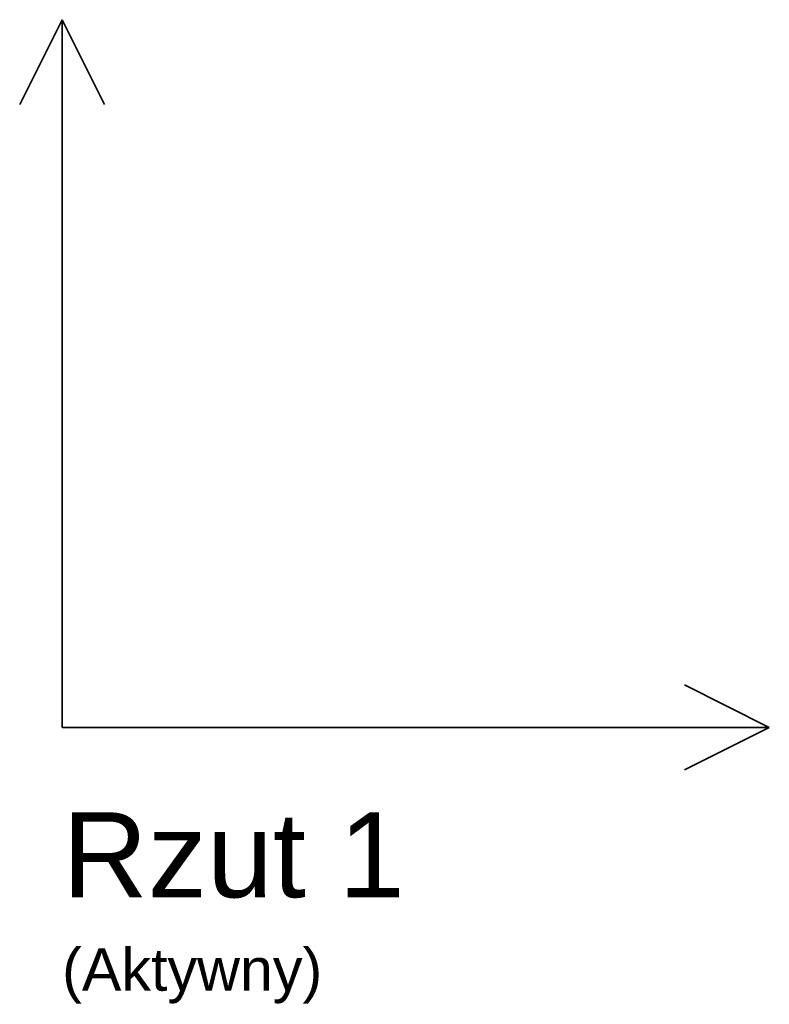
# Model space of a CAD drawing. Header units: inches. Extents: x -8638 to 29969, y -39 to 37625.
# Tile 1 of 18: x -6 to 100, y -39 to 100. Entities that reach past the tile are written whole.
import ezdxf

# ---------------------------------------------------------------- set-up
doc = ezdxf.new("R2010")
doc.units = ezdxf.units.IN
doc.header["$MEASUREMENT"] = 0
doc.linetypes.add('ArcadiaLine2077533452649863992', pattern=[0])
doc.layers.get('0').update_dxf_attribs({"lineweight": 0})
doc.layers.add('Rzut 1_Uchwyt widoku', color=7, linetype='Continuous', lineweight=25, plot=False)
doc.styles.add('ArCADiaStyle', font='arial.ttf')

# ---------------------------------------------------------------- blocks, each defined once
blk = doc.blocks.new('BLOCK_1A1704549ac-6de1-448a-ab65-78e6440b51da')
at = {"linetype": 'ArcadiaLine2077533452649863992', "lineweight": 35}
for p, q in [((0, 100), (-6, 88)), ((0, 0), (0, 100)), ((0, 100), (6, 88)), ((100, 0), (88, 6)), ((0, 0), (100, 0)), ((100, 0), (88, -6))]:
    blk.add_line(p, q, dxfattribs=at)
at = {"linetype": 'Continuous', "lineweight": 25, "attachment_point": 1, "style": 'ArCADiaStyle'}
for s, insert, char_height in [('Rzut 1', (0, -12), 12), ('(Aktywny)', (0, -31.2), 6)]:
    blk.add_mtext(s, dxfattribs=dict(at, insert=insert, char_height=char_height))

msp = doc.modelspace()

# ---------------------------------------------------------------- block references
at = {"layer": 'Rzut 1_Uchwyt widoku', "lineweight": 0}
msp.add_blockref('BLOCK_1A1704549ac-6de1-448a-ab65-78e6440b51da', (0, 0), dxfattribs=at)

doc.saveas('drawing.dxf')
